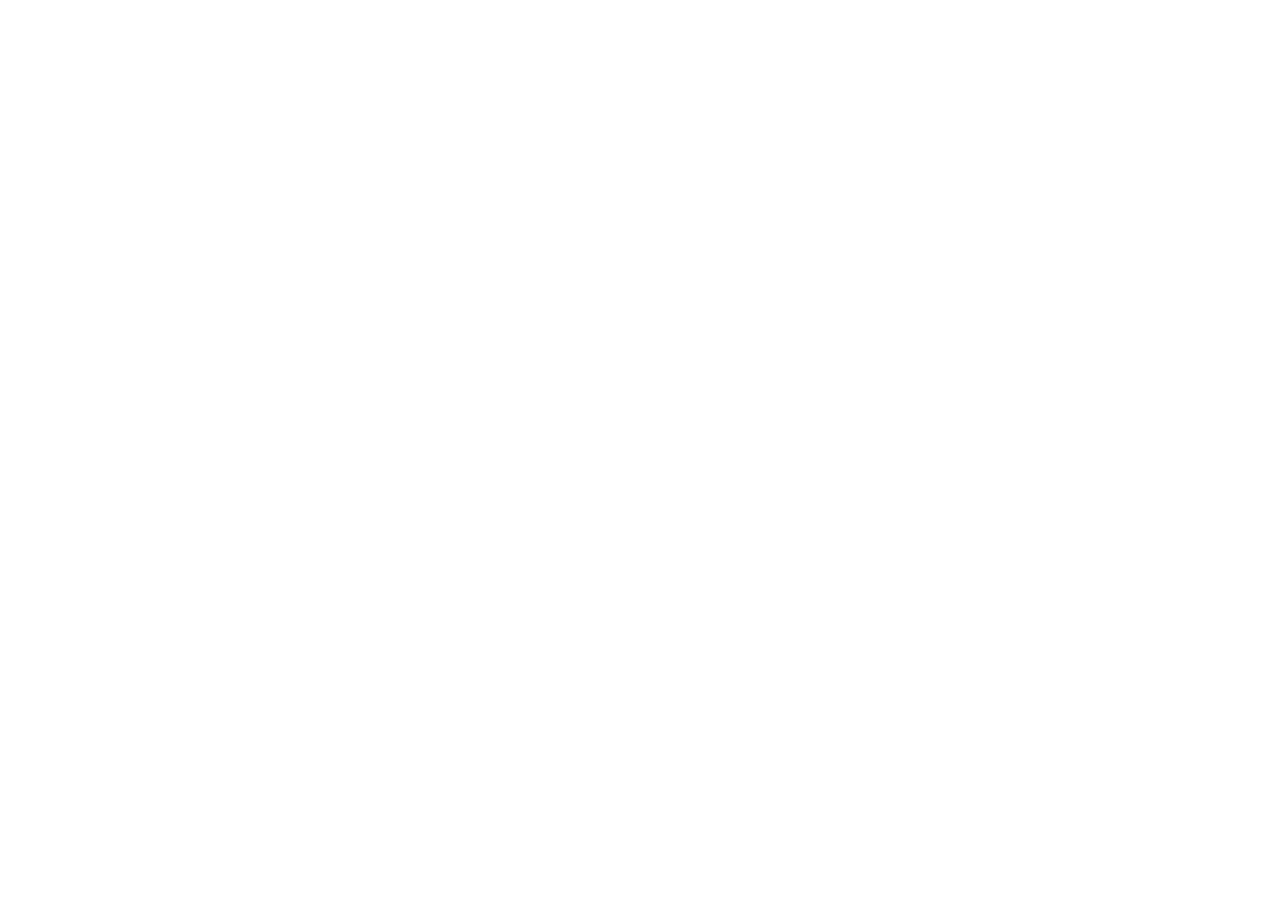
# Model space of a CAD drawing. Header units: millimetres. Extents: x 2063114 to 14983986, y -126020516 to 213791.
# Tile 125 of 256: x 2504045 to 2686834, y -1745189 to -1616364. Entities that reach past the tile are written whole.
import ezdxf

# ---------------------------------------------------------------- set-up
doc = ezdxf.new("R2010")
doc.units = ezdxf.units.MM
doc.styles.add('TIMES', font='times.ttf')
doc.styles.add('Times New Roman', font='times.ttf')

msp = doc.modelspace()

# ---------------------------------------------------------------- texts
at = {"color": 0, "insert": (2341639.85766, -1616395.96061), "char_height": 300, "width": 17944.4294896, "attachment_point": 1, "style": 'TIMES'}
msp.add_mtext('\\pi-900,l900,t900;1.^IДанный лист см. c л. 40 и чертежами раздела АР.\\P2.^IСварку  вести электродами типа Э-42A (ГОСТ 9467-75*), h шв=6мм по длине касания.\\P3.^IМеталлические конструкции и сварочные швы после изготовления огрунтовать грунтовкой ГФ-021 ГОСТ 25129-82. После монтажа окрасить эмалью ПФ-115 ГОСТ(6465-91) в 2 слоя. ', dxfattribs=at)
at = {"ltscale": 300, "char_height": 300, "attachment_point": 1, "style": 'Times New Roman'}
for insert in [(2323745.64073, -1685978.06037), (2348638.30066, -1685578.11827), (2322522.57692, -1693773.07572), (2363260.65416, -1723150.22254), (2342244.53877, -1725167.114), (2325230.44589, -1743883.76628)]:
    msp.add_mtext_dynamic_manual_height_columns('\\pi876.72512;{\\C0;Гравийная \\P\\pi809.02505;подготовка} \\P\\pi1073.22837;t=100мм', width=3730.3788709, gutter_width=12.5, heights=[0], dxfattribs=dict(at, insert=insert))

doc.saveas('drawing.dxf')
